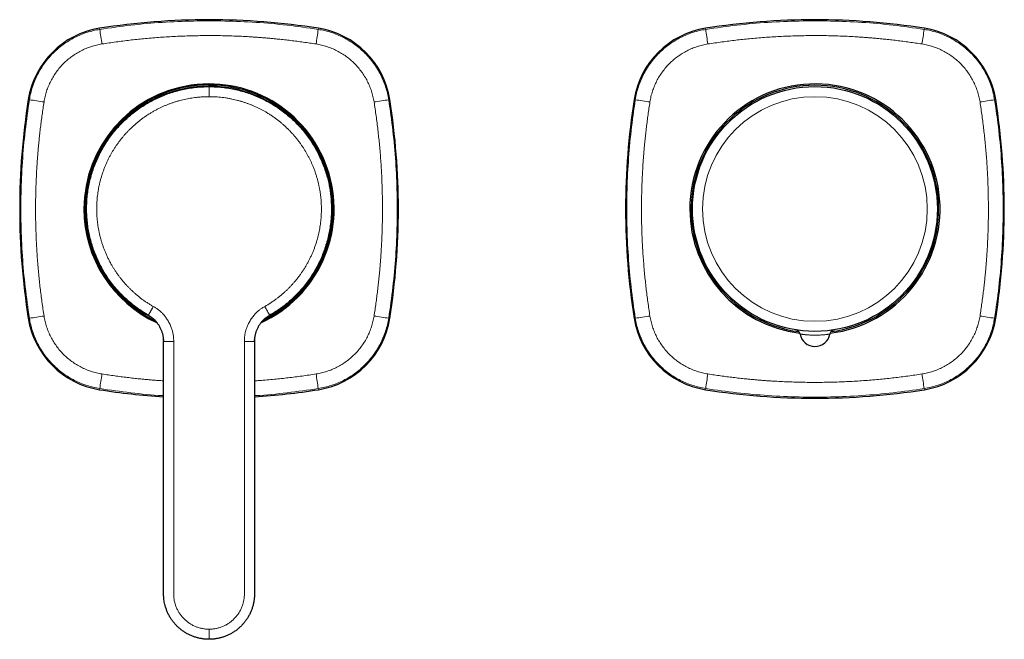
# Model space of a CAD drawing. Header units: millimetres. Extents: x 8 to 1170, y 12 to 886.
# Tile 49 of 256: x 368 to 563, y 428 to 551. Entities that reach past the tile are written whole.
import ezdxf

# ---------------------------------------------------------------- set-up
doc = ezdxf.new("R2010")
doc.units = ezdxf.units.MM

msp = doc.modelspace()

# ---------------------------------------------------------------- linework, layer by layer
at = {"color": 8, "linetype": 'Continuous', "lineweight": 0}
for p, q in [((384.11, 548.82), (384.08, 549.05)), ((427.37, 548.82), (427.41, 549.05)), ((504.11, 548.82), (504.08, 549.05)), ((547.37, 548.82), (547.41, 549.05)), ((370.16, 534.87), (369.94, 534.91)), ((441.32, 534.87), (441.54, 534.91)), ((490.16, 534.87), (489.94, 534.91)), ((561.32, 534.87), (561.54, 534.91)), ((370.16, 491.61), (369.94, 491.58)), ((417.5, 492.03), (417.38, 491.96)), ((441.32, 491.61), (441.54, 491.58)), ((490.16, 491.61), (489.94, 491.58)), ((561.32, 491.61), (561.54, 491.58)), ((396.74, 487.27), (396.74, 487.43)), ((398.74, 486.97), (396.74, 486.97)), ((414.74, 486.97), (412.74, 486.97)), ((384.11, 477.66), (384.08, 477.44)), ((427.37, 477.66), (427.41, 477.44)), ((504.11, 477.66), (504.08, 477.44)), ((547.37, 477.66), (547.41, 477.44))]:
    msp.add_line(p, q, dxfattribs=at)
at = {"color": 7, "linetype": 'Continuous', "lineweight": 30}
for p, q in [((393.99, 492.03), (394.06, 491.98)), ((396.74, 487.1), (396.74, 486.97))]:
    msp.add_line(p, q, dxfattribs=at)
msp.add_circle((525.74, 513.24), 24.25, dxfattribs=at)
at = {"color": 8, "linetype": 'Continuous', "lineweight": 0}
msp.add_circle((525.74, 513.24), 22.25, dxfattribs=at)
at = {"color": 7, "linetype": 'Continuous', "lineweight": 30}
for centre, radius, start, end in [((405.74, 411.74), 139, 81.0333, 98.9667), ((525.74, 411.74), 139, 81.0333, 98.9667), ((386.73, 532.26), 16.99, 98.9667, 171.0333), ((424.76, 532.26), 16.99, 8.9667, 81.0333), ((506.73, 532.26), 16.99, 98.9667, 171.0333), ((544.76, 532.26), 16.99, 8.9667, 81.0333), ((405.74, 513.24), 24.77, 294.4926, 180), ((405.74, 513.24), 24.58, 295.4152, 112.5353), ((525.74, 513.24), 24.78, 276.9659, 180), ((525.74, 513.24), 24.5, 90, 262.5353), ((525.74, 513.24), 24.5, 277.471, 90), ((507.24, 513.24), 139, 171.0333, 188.9667), ((405.74, 513.24), 24.58, 112.5353, 244.5796), ((304.24, 513.24), 139, 351.0333, 8.9667), ((627.24, 513.24), 139, 171.0333, 188.9667), ((424.24, 513.24), 139, 351.0333, 8.9667), ((405.74, 513.24), 24.77, 180, 245.5039), ((525.74, 513.24), 24.78, 180, 263.0341), ((386.73, 494.23), 16.99, 188.9667, 261.0333), ((424.76, 494.23), 16.99, 278.9667, 351.0333), ((506.73, 494.23), 16.99, 188.9667, 261.0333), ((544.76, 494.23), 16.99, 278.9667, 351.0333), ((521.8, 488.3), 1, 9.8988, 81.0219), ((525.74, 488.99), 3, 189.8988, 350.1012), ((529.68, 488.3), 1, 98.9781, 170.1012), ((405.74, 614.74), 139, 261.0333, 266.2876), ((405.74, 614.74), 139, 273.7125, 278.9667), ((525.74, 614.74), 139, 261.0333, 278.9667)]:
    msp.add_arc(centre, radius, start, end, dxfattribs=at)
at = {"color": 8, "linetype": 'Continuous', "lineweight": 0}
for centre, radius, start, end in [((456.54, 557.97), 73, 187.1972, 189.4954), ((354.94, 557.97), 73, 350.5046, 352.8028), ((576.54, 557.97), 73, 187.1972, 189.4954), ((474.94, 557.97), 73, 350.5046, 352.8028), ((405.74, 513.24), 24.39, 296.7608, 112.5353), ((361.02, 462.44), 73, 80.5046, 82.8028), ((405.74, 513.24), 24.39, 112.5353, 243.2434), ((450.47, 462.44), 73, 97.1972, 99.4954), ((481.02, 462.44), 73, 80.5046, 82.8028), ((570.47, 462.44), 73, 97.1972, 99.4954), ((405.74, 513.24), 24.24, 221.4545, 241.1286), ((361.02, 564.04), 73, 277.1972, 279.4954), ((450.47, 564.04), 73, 260.5046, 262.8028), ((481.02, 564.04), 73, 277.1972, 279.4954), ((570.47, 564.04), 73, 260.5046, 262.8028), ((456.54, 468.52), 73, 170.5046, 172.8028), ((354.94, 468.52), 73, 7.1972, 9.4954), ((576.54, 468.52), 73, 170.5046, 172.8028), ((474.94, 468.52), 73, 7.1972, 9.4954)]:
    msp.add_arc(centre, radius, start, end, dxfattribs=at)
for points, knots in [([(384.11, 548.82), (386.16, 549.12), (390.26, 549.71), (396.44, 550.25), (402.64, 550.53), (408.85, 550.53), (415.05, 550.25), (421.23, 549.71), (425.33, 549.12), (427.37, 548.82)], [0, 0, 0, 0, 0.142862, 0.285719, 0.428573, 0.571427, 0.714281, 0.857138, 1, 1, 1, 1]), ([(504.11, 548.82), (506.16, 549.12), (510.26, 549.71), (516.44, 550.25), (522.64, 550.53), (528.85, 550.53), (535.05, 550.25), (541.23, 549.71), (545.33, 549.12), (547.37, 548.82)], [0, 0, 0, 0, 0.142862, 0.285719, 0.428573, 0.571427, 0.714281, 0.857138, 1, 1, 1, 1]), ([(370.16, 534.87), (370.24, 535.31), (370.4, 536.17), (370.76, 537.44), (371.22, 538.68), (371.77, 539.88), (372.41, 541.03), (373.15, 542.12), (373.96, 543.16), (374.86, 544.13), (375.83, 545.03), (376.86, 545.84), (377.96, 546.57), (379.11, 547.22), (380.31, 547.77), (381.55, 548.23), (382.82, 548.59), (383.68, 548.75), (384.11, 548.82)], [0, 0, 0, 0, 0.062499, 0.124998, 0.187498, 0.249998, 0.312498, 0.374999, 0.437499, 0.5, 0.562501, 0.625001, 0.687502, 0.750002, 0.812502, 0.875002, 0.937501, 1, 1, 1, 1]), ([(427.37, 548.82), (427.81, 548.75), (428.67, 548.59), (429.94, 548.23), (431.18, 547.77), (432.38, 547.22), (433.53, 546.57), (434.62, 545.84), (435.66, 545.03), (436.63, 544.13), (437.53, 543.16), (438.34, 542.12), (439.07, 541.03), (439.72, 539.88), (440.27, 538.68), (440.73, 537.44), (441.09, 536.17), (441.24, 535.31), (441.32, 534.87)], [0, 0, 0, 0, 0.062499, 0.124998, 0.187498, 0.249998, 0.312498, 0.374999, 0.437499, 0.5, 0.562501, 0.625001, 0.687502, 0.750002, 0.812502, 0.875002, 0.937501, 1, 1, 1, 1]), ([(490.16, 534.87), (490.24, 535.31), (490.4, 536.17), (490.76, 537.44), (491.22, 538.68), (491.77, 539.88), (492.41, 541.03), (493.15, 542.12), (493.96, 543.16), (494.86, 544.13), (495.83, 545.03), (496.86, 545.84), (497.96, 546.57), (499.11, 547.22), (500.31, 547.77), (501.55, 548.23), (502.82, 548.59), (503.68, 548.75), (504.11, 548.82)], [0, 0, 0, 0, 0.062499, 0.124998, 0.187498, 0.249998, 0.312498, 0.374999, 0.437499, 0.5, 0.562501, 0.625001, 0.687502, 0.750002, 0.812502, 0.875002, 0.937501, 1, 1, 1, 1]), ([(547.37, 548.82), (547.81, 548.75), (548.67, 548.59), (549.94, 548.23), (551.18, 547.77), (552.38, 547.22), (553.53, 546.57), (554.62, 545.84), (555.66, 545.03), (556.63, 544.13), (557.53, 543.16), (558.34, 542.12), (559.07, 541.03), (559.72, 539.88), (560.27, 538.68), (560.73, 537.44), (561.09, 536.17), (561.24, 535.31), (561.32, 534.87)], [0, 0, 0, 0, 0.0624988, 0.1249982, 0.1874979, 0.2499979, 0.3124982, 0.3749987, 0.4374993, 0.5, 0.5625007, 0.6250013, 0.6875018, 0.7500021, 0.8125021, 0.8750018, 0.9375012, 1, 1, 1, 1]), ([(426.95, 545.93), (426.53, 545.99), (425.68, 546.12), (424.42, 546.3), (423.17, 546.47), (421.93, 546.62), (420.69, 546.77), (419.59, 546.88), (418.63, 546.98), (417.81, 547.06), (416.98, 547.13), (416.15, 547.19), (415.32, 547.26), (414.48, 547.31), (413.42, 547.38), (412.14, 547.45), (410.65, 547.51), (409.16, 547.56), (407.67, 547.59), (406.18, 547.6), (404.69, 547.59), (403.2, 547.57), (401.72, 547.54), (400.23, 547.48), (398.74, 547.42), (397.24, 547.33), (395.75, 547.23), (394.26, 547.11), (392.82, 546.98), (391.42, 546.84), (390.06, 546.68), (388.7, 546.52), (387.32, 546.34), (385.93, 546.14), (385, 546), (384.54, 545.93)], [0, 0, 0, 0, 0.030131, 0.059997, 0.089625, 0.119041, 0.148274, 0.177352, 0.196864, 0.21633, 0.23576, 0.25526, 0.275044, 0.294786, 0.314498, 0.349668, 0.384853, 0.419915, 0.454835, 0.489699, 0.524727, 0.559694, 0.594588, 0.629491, 0.664484, 0.699647, 0.735058, 0.770103, 0.804842, 0.836817, 0.868961, 0.901314, 0.933914, 0.966798, 1, 1, 1, 1]), ([(546.95, 545.93), (546.53, 545.99), (545.68, 546.12), (544.42, 546.3), (543.17, 546.47), (541.93, 546.62), (540.69, 546.77), (539.59, 546.88), (538.63, 546.98), (537.81, 547.06), (536.98, 547.13), (536.15, 547.19), (535.32, 547.26), (534.48, 547.31), (533.42, 547.38), (532.14, 547.45), (530.65, 547.51), (529.16, 547.56), (527.67, 547.59), (526.18, 547.6), (524.69, 547.59), (523.2, 547.57), (521.72, 547.54), (520.23, 547.48), (518.74, 547.42), (517.24, 547.33), (515.75, 547.23), (514.26, 547.11), (512.82, 546.98), (511.42, 546.84), (510.06, 546.68), (508.7, 546.52), (507.32, 546.34), (505.93, 546.14), (505, 546), (504.54, 545.93)], [0, 0, 0, 0, 0.0301307, 0.0599973, 0.0896253, 0.1190414, 0.1482738, 0.1773521, 0.1968643, 0.2163304, 0.2357605, 0.2552597, 0.2750436, 0.2947855, 0.3144983, 0.3496676, 0.3848529, 0.4199146, 0.4548352, 0.4896992, 0.5247269, 0.5596942, 0.5945878, 0.6294905, 0.6644837, 0.6996471, 0.7350583, 0.7701026, 0.8048423, 0.8368174, 0.8689609, 0.9013135, 0.9339136, 0.9667977, 1, 1, 1, 1]), ([(384.54, 545.93), (384.18, 545.86), (383.46, 545.73), (382.41, 545.43), (381.4, 545.06), (380.41, 544.6), (379.47, 544.07), (378.57, 543.47), (377.71, 542.8), (376.92, 542.06), (376.18, 541.26), (375.51, 540.41), (374.91, 539.51), (374.38, 538.57), (373.93, 537.58), (373.55, 536.57), (373.25, 535.52), (373.13, 534.81), (373.06, 534.45)], [0, 0, 0, 0, 0.063071, 0.125807, 0.188309, 0.250676, 0.313004, 0.375385, 0.437907, 0.500655, 0.563228, 0.625579, 0.687793, 0.749958, 0.812164, 0.874507, 0.937086, 1, 1, 1, 1]), ([(438.43, 534.45), (438.36, 534.81), (438.23, 535.52), (437.93, 536.57), (437.56, 537.59), (437.1, 538.58), (436.57, 539.52), (435.97, 540.42), (435.3, 541.27), (434.56, 542.07), (433.76, 542.81), (432.91, 543.48), (432.01, 544.08), (431.07, 544.61), (430.08, 545.06), (429.07, 545.43), (428.02, 545.73), (427.31, 545.86), (426.95, 545.93)], [0, 0, 0, 0, 0.063071, 0.125807, 0.188309, 0.250676, 0.313004, 0.375385, 0.437907, 0.500655, 0.563228, 0.625579, 0.687793, 0.749958, 0.812164, 0.874507, 0.937086, 1, 1, 1, 1]), ([(504.54, 545.93), (504.18, 545.86), (503.46, 545.73), (502.41, 545.43), (501.4, 545.06), (500.41, 544.6), (499.47, 544.07), (498.57, 543.47), (497.71, 542.8), (496.92, 542.06), (496.18, 541.26), (495.51, 540.41), (494.91, 539.51), (494.38, 538.57), (493.93, 537.58), (493.55, 536.57), (493.25, 535.52), (493.13, 534.81), (493.06, 534.45)], [0, 0, 0, 0, 0.063071, 0.125807, 0.188309, 0.250676, 0.313004, 0.375385, 0.437907, 0.500655, 0.563228, 0.625579, 0.687793, 0.749958, 0.812164, 0.874507, 0.937086, 1, 1, 1, 1]), ([(558.43, 534.45), (558.36, 534.81), (558.23, 535.52), (557.93, 536.57), (557.56, 537.59), (557.1, 538.58), (556.57, 539.52), (555.97, 540.42), (555.3, 541.27), (554.56, 542.07), (553.76, 542.81), (552.91, 543.48), (552.01, 544.08), (551.07, 544.61), (550.08, 545.06), (549.07, 545.43), (548.02, 545.73), (547.31, 545.86), (546.95, 545.93)], [0, 0, 0, 0, 0.063071, 0.125807, 0.188309, 0.250676, 0.313004, 0.375385, 0.437907, 0.500655, 0.563228, 0.625579, 0.687793, 0.749958, 0.812164, 0.874507, 0.937086, 1, 1, 1, 1]), ([(405.74, 537.49), (405.74, 537.49), (405.74, 537.49), (405.74, 537.46), (405.74, 537.42), (405.74, 537.36), (405.74, 537.27), (405.74, 537.17), (405.74, 537.05), (405.74, 536.92), (405.74, 536.76), (405.74, 536.6), (405.74, 536.42), (405.74, 536.24), (405.74, 536.05), (405.74, 535.86), (405.74, 535.68), (405.74, 535.55), (405.74, 535.49)], [0, 0, 0, 0, 0.057477, 0.116879, 0.178039, 0.240742, 0.304739, 0.368574, 0.43308, 0.497938, 0.562818, 0.6287, 0.693921, 0.758159, 0.821122, 0.882554, 0.942238, 1, 1, 1, 1]), ([(370.16, 491.61), (369.87, 493.66), (369.28, 497.76), (368.74, 503.94), (368.46, 510.14), (368.46, 516.35), (368.74, 522.55), (369.28, 528.73), (369.87, 532.83), (370.16, 534.87)], [0, 0, 0, 0, 0.142862, 0.285719, 0.428573, 0.571427, 0.714281, 0.857138, 1, 1, 1, 1]), ([(373.06, 534.45), (373, 534.03), (372.87, 533.18), (372.69, 531.92), (372.52, 530.67), (372.36, 529.43), (372.22, 528.19), (372.1, 527.1), (372.01, 526.13), (371.93, 525.31), (371.86, 524.48), (371.79, 523.65), (371.73, 522.82), (371.67, 521.98), (371.61, 520.92), (371.54, 519.64), (371.48, 518.15), (371.43, 516.66), (371.4, 515.17), (371.39, 513.68), (371.39, 512.19), (371.41, 510.7), (371.45, 509.22), (371.5, 507.73), (371.57, 506.24), (371.66, 504.74), (371.76, 503.25), (371.88, 501.76), (372.01, 500.32), (372.15, 498.93), (372.3, 497.56), (372.47, 496.2), (372.65, 494.82), (372.85, 493.43), (372.99, 492.51), (373.06, 492.04)], [0, 0, 0, 0, 0.030131, 0.059997, 0.089625, 0.119041, 0.148274, 0.177352, 0.196864, 0.21633, 0.23576, 0.25526, 0.275044, 0.294786, 0.314498, 0.349668, 0.384853, 0.419916, 0.454836, 0.489699, 0.524727, 0.559695, 0.594589, 0.629492, 0.664485, 0.699648, 0.735059, 0.770103, 0.804842, 0.836817, 0.868961, 0.901314, 0.933914, 0.966798, 1, 1, 1, 1]), ([(394.71, 493.92), (394.52, 494.03), (394.15, 494.25), (393.59, 494.6), (393.05, 494.96), (392.52, 495.34), (392, 495.74), (391.49, 496.15), (391.01, 496.57), (390.55, 496.98), (390.12, 497.4), (389.7, 497.82), (389.29, 498.26), (388.89, 498.71), (388.51, 499.17), (388.13, 499.64), (387.77, 500.12), (387.43, 500.6), (387.09, 501.1), (386.77, 501.61), (386.45, 502.15), (386.12, 502.74), (385.8, 503.37), (385.49, 504.01), (385.22, 504.64), (384.97, 505.26), (384.74, 505.87), (384.54, 506.49), (384.35, 507.12), (384.18, 507.75), (384.03, 508.39), (383.9, 509.01), (383.79, 509.62), (383.7, 510.21), (383.62, 510.8), (383.57, 511.4), (383.52, 512), (383.5, 512.6), (383.49, 513.2), (383.49, 513.79), (383.52, 514.39), (383.56, 514.99), (383.61, 515.59), (383.69, 516.22), (383.79, 516.88), (383.91, 517.58), (384.06, 518.27), (384.23, 518.94), (384.41, 519.58), (384.6, 520.21), (384.82, 520.82), (385.05, 521.44), (385.3, 522.04), (385.57, 522.64), (385.84, 523.21), (386.13, 523.76), (386.42, 524.28), (386.72, 524.8), (387.04, 525.3), (387.37, 525.8), (387.72, 526.29), (388.07, 526.77), (388.45, 527.24), (388.83, 527.71), (389.22, 528.16), (389.63, 528.6), (390.08, 529.05), (390.56, 529.51), (391.08, 529.99), (391.62, 530.44), (392.16, 530.87), (392.7, 531.27), (393.23, 531.65), (393.78, 532.01), (394.34, 532.35), (394.9, 532.68), (395.48, 532.99), (396.05, 533.28), (396.6, 533.54), (397.15, 533.77), (397.71, 534), (398.27, 534.21), (398.84, 534.4), (399.41, 534.58), (399.99, 534.74), (400.57, 534.89), (401.15, 535.02), (401.74, 535.14), (402.33, 535.23), (402.96, 535.32), (403.63, 535.4), (404.33, 535.45), (405.04, 535.49), (405.51, 535.49), (405.74, 535.49)], [0, 0, 0, 0, 0.0111997, 0.0223997, 0.0335999, 0.0448004, 0.0560009, 0.0672014, 0.0784017, 0.0886686, 0.0989354, 0.1092021, 0.1194686, 0.1297351, 0.1400019, 0.1502689, 0.1605362, 0.1708035, 0.181071, 0.1913383, 0.2016055, 0.2137056, 0.2258051, 0.2379041, 0.2500027, 0.2612014, 0.2724003, 0.2835996, 0.2947996, 0.3060001, 0.3172011, 0.3284024, 0.3386704, 0.3489384, 0.3592062, 0.3694737, 0.3797409, 0.3900076, 0.4002742, 0.4105405, 0.4208068, 0.4310732, 0.4413399, 0.4516069, 0.4637075, 0.4758083, 0.487909, 0.5000096, 0.5112098, 0.5224096, 0.5336089, 0.5448078, 0.5560064, 0.5672052, 0.5784043, 0.5886707, 0.5989374, 0.6092046, 0.619472, 0.6297395, 0.6400071, 0.6502745, 0.6605417, 0.6708085, 0.681075, 0.6913411, 0.701607, 0.7137062, 0.7258059, 0.7379059, 0.750006, 0.7612062, 0.7724061, 0.7836059, 0.7948053, 0.8060047, 0.8172042, 0.8284038, 0.8386704, 0.848937, 0.8592037, 0.8694703, 0.8797368, 0.8900032, 0.9002695, 0.9105357, 0.920802, 0.9310684, 0.9413349, 0.9516016, 0.9637015, 0.9758013, 0.9879008, 1, 1, 1, 1]), ([(405.74, 535.49), (405.96, 535.49), (406.4, 535.49), (407.05, 535.46), (407.7, 535.41), (408.35, 535.34), (409, 535.26), (409.65, 535.15), (410.27, 535.03), (410.87, 534.9), (411.45, 534.75), (412.03, 534.59), (412.6, 534.42), (413.17, 534.22), (413.73, 534.02), (414.29, 533.79), (414.84, 533.56), (415.38, 533.3), (415.92, 533.04), (416.45, 532.76), (417, 532.44), (417.57, 532.09), (418.17, 531.71), (418.75, 531.31), (419.3, 530.89), (419.82, 530.48), (420.32, 530.06), (420.81, 529.62), (421.29, 529.17), (421.75, 528.71), (422.2, 528.23), (422.62, 527.75), (423.01, 527.28), (423.38, 526.81), (423.74, 526.33), (424.09, 525.84), (424.42, 525.34), (424.74, 524.84), (425.05, 524.32), (425.34, 523.8), (425.61, 523.27), (425.88, 522.73), (426.13, 522.18), (426.37, 521.6), (426.62, 520.97), (426.85, 520.31), (427.06, 519.63), (427.25, 518.97), (427.41, 518.32), (427.55, 517.68), (427.67, 517.04), (427.77, 516.39), (427.86, 515.74), (427.92, 515.09), (427.97, 514.46), (427.99, 513.84), (428, 513.24), (427.99, 512.64), (427.97, 512.04), (427.93, 511.45), (427.87, 510.85), (427.8, 510.25), (427.71, 509.66), (427.6, 509.07), (427.48, 508.48), (427.35, 507.9), (427.19, 507.29), (427, 506.64), (426.78, 505.97), (426.54, 505.31), (426.28, 504.67), (426.01, 504.05), (425.73, 503.46), (425.44, 502.88), (425.13, 502.31), (424.8, 501.74), (424.45, 501.19), (424.1, 500.66), (423.74, 500.15), (423.38, 499.67), (423.01, 499.2), (422.63, 498.74), (422.23, 498.29), (421.82, 497.86), (421.4, 497.43), (420.97, 497.01), (420.53, 496.61), (420.07, 496.22), (419.61, 495.84), (419.11, 495.45), (418.57, 495.05), (417.98, 494.66), (417.39, 494.28), (416.98, 494.04), (416.78, 493.92)], [0, 0, 0, 0, 0.0111993, 0.0223989, 0.0335987, 0.0447987, 0.0559986, 0.0671985, 0.0783982, 0.0886645, 0.0989307, 0.1091969, 0.1194633, 0.1297298, 0.1399965, 0.1502631, 0.1605298, 0.1707963, 0.1810627, 0.191329, 0.2015951, 0.2136945, 0.225794, 0.2378939, 0.249994, 0.2611941, 0.2723942, 0.2835941, 0.2947936, 0.3059927, 0.317192, 0.3283916, 0.3386584, 0.3489255, 0.3591929, 0.3694605, 0.3797281, 0.3899955, 0.4002626, 0.4105294, 0.4207958, 0.4310618, 0.4413274, 0.4515929, 0.4636916, 0.4757907, 0.4878903, 0.4999904, 0.511191, 0.5223917, 0.5335925, 0.5447932, 0.5559936, 0.5671936, 0.5783934, 0.5886597, 0.598926, 0.6091925, 0.6194592, 0.6297264, 0.6399939, 0.6502617, 0.6605296, 0.6707977, 0.6810656, 0.6913333, 0.7016006, 0.7137006, 0.7258, 0.7378988, 0.7499973, 0.7611961, 0.7723952, 0.7835947, 0.7947947, 0.8059951, 0.8171958, 0.8283965, 0.8386639, 0.8489312, 0.8591982, 0.869465, 0.8797316, 0.8899981, 0.9002647, 0.9105315, 0.9207984, 0.9310654, 0.9413325, 0.9515998, 0.9637002, 0.9758005, 0.9879004, 1, 1, 1, 1]), ([(438.43, 492.04), (438.49, 492.46), (438.62, 493.3), (438.8, 494.56), (438.97, 495.81), (439.12, 497.06), (439.27, 498.29), (439.38, 499.39), (439.48, 500.35), (439.56, 501.18), (439.63, 502.01), (439.69, 502.84), (439.76, 503.67), (439.81, 504.51), (439.88, 505.57), (439.95, 506.84), (440.01, 508.34), (440.06, 509.83), (440.08, 511.32), (440.1, 512.81), (440.09, 514.3), (440.07, 515.78), (440.04, 517.27), (439.98, 518.76), (439.92, 520.25), (439.83, 521.74), (439.73, 523.24), (439.61, 524.73), (439.48, 526.17), (439.34, 527.56), (439.18, 528.92), (439.02, 530.29), (438.84, 531.67), (438.64, 533.06), (438.5, 533.98), (438.43, 534.45)], [0, 0, 0, 0, 0.030131, 0.059997, 0.089625, 0.119041, 0.148274, 0.177352, 0.196864, 0.21633, 0.23576, 0.25526, 0.275044, 0.294786, 0.314498, 0.349668, 0.384853, 0.419915, 0.454835, 0.489699, 0.524727, 0.559694, 0.594588, 0.629491, 0.664484, 0.699647, 0.735058, 0.770103, 0.804842, 0.836817, 0.868961, 0.901314, 0.933914, 0.966798, 1, 1, 1, 1]), ([(441.32, 534.87), (441.62, 532.83), (442.21, 528.73), (442.75, 522.55), (443.03, 516.35), (443.03, 510.14), (442.75, 503.94), (442.21, 497.76), (441.62, 493.66), (441.32, 491.61)], [0, 0, 0, 0, 0.142862, 0.285719, 0.428573, 0.571427, 0.714281, 0.857138, 1, 1, 1, 1]), ([(490.16, 491.61), (489.87, 493.66), (489.28, 497.76), (488.74, 503.94), (488.46, 510.14), (488.46, 516.35), (488.74, 522.55), (489.28, 528.73), (489.87, 532.83), (490.16, 534.87)], [0, 0, 0, 0, 0.142862, 0.285719, 0.428573, 0.571427, 0.714281, 0.857138, 1, 1, 1, 1]), ([(493.06, 534.45), (493, 534.03), (492.87, 533.18), (492.69, 531.92), (492.52, 530.67), (492.36, 529.43), (492.22, 528.19), (492.1, 527.1), (492.01, 526.13), (491.93, 525.31), (491.86, 524.48), (491.79, 523.65), (491.73, 522.82), (491.67, 521.98), (491.61, 520.92), (491.54, 519.64), (491.48, 518.15), (491.43, 516.66), (491.4, 515.17), (491.39, 513.68), (491.39, 512.19), (491.41, 510.7), (491.45, 509.22), (491.5, 507.73), (491.57, 506.24), (491.66, 504.74), (491.76, 503.25), (491.88, 501.76), (492.01, 500.32), (492.15, 498.93), (492.3, 497.56), (492.47, 496.2), (492.65, 494.82), (492.85, 493.43), (492.99, 492.51), (493.06, 492.04)], [0, 0, 0, 0, 0.030131, 0.059997, 0.089625, 0.119041, 0.148274, 0.177352, 0.196864, 0.21633, 0.23576, 0.25526, 0.275044, 0.294786, 0.314498, 0.349668, 0.384853, 0.419916, 0.454836, 0.489699, 0.524727, 0.559695, 0.594589, 0.629492, 0.664485, 0.699648, 0.735059, 0.770103, 0.804842, 0.836817, 0.868961, 0.901314, 0.933914, 0.966798, 1, 1, 1, 1]), ([(558.43, 492.04), (558.49, 492.46), (558.62, 493.3), (558.8, 494.56), (558.97, 495.81), (559.12, 497.06), (559.27, 498.29), (559.38, 499.39), (559.48, 500.35), (559.56, 501.18), (559.63, 502.01), (559.69, 502.84), (559.76, 503.67), (559.81, 504.51), (559.88, 505.57), (559.95, 506.84), (560.01, 508.34), (560.06, 509.83), (560.08, 511.32), (560.1, 512.81), (560.09, 514.3), (560.07, 515.78), (560.04, 517.27), (559.98, 518.76), (559.92, 520.25), (559.83, 521.74), (559.73, 523.24), (559.61, 524.73), (559.48, 526.17), (559.34, 527.56), (559.18, 528.92), (559.02, 530.29), (558.84, 531.67), (558.64, 533.06), (558.5, 533.98), (558.43, 534.45)], [0, 0, 0, 0, 0.030131, 0.059997, 0.089625, 0.119041, 0.148274, 0.177352, 0.196864, 0.21633, 0.23576, 0.25526, 0.275044, 0.294786, 0.314498, 0.349668, 0.384853, 0.419915, 0.454835, 0.489699, 0.524727, 0.559694, 0.594588, 0.629491, 0.664484, 0.699647, 0.735058, 0.770103, 0.804842, 0.836817, 0.868961, 0.901314, 0.933914, 0.966798, 1, 1, 1, 1]), ([(561.32, 534.87), (561.62, 532.83), (562.21, 528.73), (562.75, 522.55), (563.03, 516.35), (563.03, 510.14), (562.75, 503.94), (562.21, 497.76), (561.62, 493.66), (561.32, 491.61)], [0, 0, 0, 0, 0.142862, 0.285719, 0.428573, 0.571427, 0.714281, 0.857138, 1, 1, 1, 1]), ([(394.71, 493.92), (394.68, 493.87), (394.62, 493.76), (394.53, 493.6), (394.44, 493.44), (394.34, 493.28), (394.25, 493.12), (394.17, 492.97), (394.08, 492.82), (394.01, 492.69), (393.94, 492.57), (393.88, 492.46), (393.83, 492.37), (393.79, 492.3), (393.76, 492.25), (393.73, 492.21), (393.72, 492.19), (393.72, 492.18), (393.72, 492.18)], [0, 0, 0, 0, 0.0572844, 0.116497, 0.1774686, 0.2399878, 0.3038028, 0.3686252, 0.4341373, 0.4999996, 0.5658619, 0.631374, 0.6961966, 0.7600116, 0.8225309, 0.8835027, 0.9427154, 1, 1, 1, 1]), ([(398.74, 486.97), (398.74, 487.09), (398.74, 487.31), (398.73, 487.64), (398.7, 487.97), (398.66, 488.29), (398.6, 488.62), (398.52, 488.94), (398.43, 489.26), (398.32, 489.6), (398.19, 489.96), (398.02, 490.34), (397.83, 490.71), (397.63, 491.08), (397.42, 491.41), (397.21, 491.72), (397.01, 491.99), (396.79, 492.26), (396.56, 492.52), (396.31, 492.77), (396.06, 493), (395.81, 493.21), (395.54, 493.41), (395.27, 493.59), (394.99, 493.76), (394.81, 493.87), (394.71, 493.92)], [0, 0, 0, 0, 0.039206, 0.078406, 0.117588, 0.156785, 0.196007, 0.235235, 0.274439, 0.313618, 0.36286, 0.412115, 0.461395, 0.510702, 0.560024, 0.601119, 0.642191, 0.683235, 0.724259, 0.765283, 0.806339, 0.845099, 0.883869, 0.922594, 0.961261, 1, 1, 1, 1]), ([(416.78, 493.92), (416.69, 493.87), (416.52, 493.77), (416.26, 493.62), (416.02, 493.46), (415.78, 493.28), (415.55, 493.1), (415.33, 492.91), (415.11, 492.71), (414.91, 492.5), (414.69, 492.25), (414.45, 491.96), (414.21, 491.63), (413.98, 491.28), (413.77, 490.92), (413.58, 490.57), (413.42, 490.24), (413.29, 489.92), (413.16, 489.6), (413.05, 489.27), (412.96, 488.94), (412.88, 488.61), (412.82, 488.28), (412.78, 487.95), (412.76, 487.63), (412.74, 487.3), (412.74, 487.08), (412.74, 486.97)], [0, 0, 0, 0, 0.035146, 0.07022, 0.105333, 0.140494, 0.175664, 0.210178, 0.244653, 0.279111, 0.313572, 0.362824, 0.412115, 0.461434, 0.510752, 0.560048, 0.601107, 0.642151, 0.683187, 0.724229, 0.7653, 0.806396, 0.845136, 0.883851, 0.922554, 0.961274, 1, 1, 1, 1]), ([(417.77, 492.18), (417.77, 492.18), (417.77, 492.19), (417.75, 492.21), (417.73, 492.25), (417.7, 492.3), (417.66, 492.37), (417.61, 492.46), (417.55, 492.57), (417.48, 492.69), (417.4, 492.82), (417.32, 492.97), (417.23, 493.12), (417.14, 493.28), (417.05, 493.44), (416.96, 493.6), (416.87, 493.76), (416.81, 493.87), (416.78, 493.92)], [0, 0, 0, 0, 0.0572846, 0.1164973, 0.1774691, 0.2399884, 0.3038034, 0.368626, 0.4341381, 0.5000004, 0.5658627, 0.6313748, 0.6961972, 0.7600122, 0.8225314, 0.883503, 0.9427156, 1, 1, 1, 1]), ([(384.11, 477.66), (383.68, 477.74), (382.82, 477.9), (381.55, 478.26), (380.31, 478.72), (379.11, 479.27), (377.96, 479.91), (376.86, 480.65), (375.83, 481.46), (374.86, 482.36), (373.96, 483.33), (373.15, 484.36), (372.41, 485.46), (371.77, 486.61), (371.22, 487.81), (370.76, 489.05), (370.4, 490.32), (370.24, 491.18), (370.16, 491.61)], [0, 0, 0, 0, 0.062499, 0.124998, 0.187498, 0.249998, 0.312498, 0.374999, 0.437499, 0.5, 0.562501, 0.625001, 0.687502, 0.750002, 0.812502, 0.875002, 0.937501, 1, 1, 1, 1]), ([(373.06, 492.04), (373.13, 491.68), (373.26, 490.96), (373.56, 489.91), (373.93, 488.9), (374.38, 487.91), (374.91, 486.97), (375.52, 486.07), (376.19, 485.21), (376.93, 484.42), (377.73, 483.68), (378.58, 483.01), (379.48, 482.41), (380.42, 481.88), (381.4, 481.43), (382.42, 481.05), (383.47, 480.76), (384.18, 480.63), (384.54, 480.56)], [0, 0, 0, 0, 0.063071, 0.125807, 0.188309, 0.250676, 0.313004, 0.375385, 0.437907, 0.500655, 0.563228, 0.625579, 0.687793, 0.749958, 0.812164, 0.874507, 0.937086, 1, 1, 1, 1]), ([(426.95, 480.56), (427.31, 480.63), (428.02, 480.76), (429.07, 481.06), (430.09, 481.43), (431.08, 481.88), (432.02, 482.41), (432.92, 483.02), (433.77, 483.69), (434.57, 484.43), (435.31, 485.23), (435.98, 486.08), (436.58, 486.98), (437.11, 487.92), (437.56, 488.9), (437.93, 489.92), (438.23, 490.97), (438.36, 491.68), (438.43, 492.04)], [0, 0, 0, 0, 0.063071, 0.125807, 0.188309, 0.250676, 0.313004, 0.375385, 0.437907, 0.500655, 0.563228, 0.625579, 0.687793, 0.749958, 0.812164, 0.874507, 0.937086, 1, 1, 1, 1]), ([(441.32, 491.61), (441.24, 491.18), (441.09, 490.32), (440.73, 489.05), (440.27, 487.81), (439.72, 486.61), (439.07, 485.46), (438.34, 484.36), (437.53, 483.33), (436.63, 482.36), (435.66, 481.46), (434.62, 480.65), (433.53, 479.91), (432.38, 479.27), (431.18, 478.72), (429.94, 478.26), (428.67, 477.9), (427.81, 477.74), (427.37, 477.66)], [0, 0, 0, 0, 0.062499, 0.124998, 0.187498, 0.249998, 0.312498, 0.374999, 0.437499, 0.5, 0.562501, 0.625001, 0.687502, 0.750002, 0.812502, 0.875002, 0.937501, 1, 1, 1, 1]), ([(504.11, 477.66), (503.68, 477.74), (502.82, 477.9), (501.55, 478.26), (500.31, 478.72), (499.11, 479.27), (497.96, 479.91), (496.86, 480.65), (495.83, 481.46), (494.86, 482.36), (493.96, 483.33), (493.15, 484.36), (492.41, 485.46), (491.77, 486.61), (491.22, 487.81), (490.76, 489.05), (490.4, 490.32), (490.24, 491.18), (490.16, 491.61)], [0, 0, 0, 0, 0.062499, 0.124998, 0.187498, 0.249998, 0.312498, 0.374999, 0.437499, 0.5, 0.562501, 0.625001, 0.687502, 0.750002, 0.812502, 0.875002, 0.937501, 1, 1, 1, 1]), ([(493.06, 492.04), (493.13, 491.68), (493.26, 490.96), (493.56, 489.91), (493.93, 488.9), (494.38, 487.91), (494.91, 486.97), (495.52, 486.07), (496.19, 485.21), (496.93, 484.42), (497.73, 483.68), (498.58, 483.01), (499.48, 482.41), (500.42, 481.88), (501.4, 481.43), (502.42, 481.05), (503.47, 480.76), (504.18, 480.63), (504.54, 480.56)], [0, 0, 0, 0, 0.063071, 0.125807, 0.188309, 0.250676, 0.313004, 0.375385, 0.437907, 0.500655, 0.563228, 0.625579, 0.687793, 0.749958, 0.812164, 0.874507, 0.937086, 1, 1, 1, 1]), ([(546.95, 480.56), (547.31, 480.63), (548.02, 480.76), (549.07, 481.06), (550.09, 481.43), (551.08, 481.88), (552.02, 482.41), (552.92, 483.02), (553.77, 483.69), (554.57, 484.43), (555.31, 485.23), (555.98, 486.08), (556.58, 486.98), (557.11, 487.92), (557.56, 488.9), (557.93, 489.92), (558.23, 490.97), (558.36, 491.68), (558.43, 492.04)], [0, 0, 0, 0, 0.063071, 0.125807, 0.188309, 0.250676, 0.313004, 0.375385, 0.437907, 0.500655, 0.563228, 0.625579, 0.687793, 0.749958, 0.812164, 0.874507, 0.937086, 1, 1, 1, 1]), ([(561.32, 491.61), (561.24, 491.18), (561.09, 490.32), (560.73, 489.05), (560.27, 487.81), (559.72, 486.61), (559.07, 485.46), (558.34, 484.36), (557.53, 483.33), (556.63, 482.36), (555.66, 481.46), (554.62, 480.65), (553.53, 479.91), (552.38, 479.27), (551.18, 478.72), (549.94, 478.26), (548.67, 477.9), (547.81, 477.74), (547.37, 477.66)], [0, 0, 0, 0, 0.062499, 0.124998, 0.187498, 0.249998, 0.312498, 0.374999, 0.437499, 0.5, 0.562501, 0.625001, 0.687502, 0.750002, 0.812502, 0.875002, 0.937501, 1, 1, 1, 1]), ([(528.7, 488.48), (528.7, 488.48), (528.7, 488.48), (528.69, 488.48), (528.69, 488.47), (528.68, 488.47), (528.66, 488.47), (528.64, 488.47), (528.62, 488.46), (528.6, 488.46), (528.58, 488.46), (528.55, 488.45), (528.51, 488.45), (528.45, 488.44), (528.36, 488.42), (528.25, 488.41), (528.16, 488.4), (528.11, 488.39), (528.06, 488.38), (528.01, 488.38), (527.95, 488.37), (527.89, 488.37), (527.78, 488.35), (527.61, 488.33), (527.35, 488.31), (527.07, 488.29), (526.76, 488.27), (526.45, 488.26), (526.11, 488.25), (525.74, 488.24), (525.38, 488.25), (525.03, 488.26), (524.72, 488.27), (524.44, 488.29), (524.18, 488.31), (524, 488.32), (523.9, 488.33), (523.85, 488.34), (523.81, 488.34), (523.77, 488.35), (523.73, 488.35), (523.7, 488.35), (523.61, 488.36), (523.48, 488.38), (523.33, 488.4), (523.23, 488.41), (523.17, 488.42), (523.13, 488.42), (523.1, 488.43), (523.07, 488.43), (523.04, 488.44), (523.01, 488.44), (522.97, 488.45), (522.94, 488.45), (522.91, 488.46), (522.88, 488.46), (522.86, 488.46), (522.84, 488.47), (522.81, 488.47), (522.79, 488.48), (522.79, 488.48), (522.79, 488.48)], [0, 0, 0, 0, 0.00984, 0.019409, 0.029176, 0.039507, 0.050653, 0.062766, 0.071292, 0.080561, 0.090594, 0.101401, 0.112987, 0.125353, 0.15265, 0.185889, 0.194176, 0.202765, 0.211656, 0.220849, 0.230345, 0.240144, 0.250246, 0.280202, 0.314809, 0.354078, 0.386606, 0.421767, 0.459568, 0.500013, 0.540437, 0.578229, 0.613395, 0.645941, 0.679282, 0.709348, 0.71565, 0.721787, 0.72776, 0.733567, 0.73921, 0.744689, 0.750003, 0.779084, 0.805521, 0.829321, 0.837951, 0.846175, 0.853994, 0.861409, 0.868421, 0.875032, 0.887332, 0.89887, 0.909645, 0.919661, 0.92893, 0.93747, 0.960621, 0.980646, 1, 1, 1, 1]), ([(396.74, 486.97), (396.74, 487.05), (396.74, 487.13), (396.74, 487.21), (396.74, 487.22)], [0, 0, 0, 0, 0.883739, 1, 1, 1, 1]), ([(396.74, 486.97), (396.74, 487.05), (396.74, 487.13), (396.74, 487.21), (396.74, 487.21)], [0, 0, 0, 0, 0.9994739, 1, 1, 1, 1]), ([(405.74, 429.99), (405.74, 429.99), (405.62, 429.99), (405.39, 430), (405.03, 430.03), (404.68, 430.07), (404.33, 430.13), (403.98, 430.21), (403.65, 430.31), (403.32, 430.42), (403.01, 430.54), (402.71, 430.68), (402.41, 430.83), (402.11, 431.01), (401.82, 431.19), (401.53, 431.4), (401.25, 431.62), (400.98, 431.86), (400.73, 432.11), (400.49, 432.36), (400.27, 432.62), (400.07, 432.89), (399.88, 433.17), (399.7, 433.45), (399.54, 433.75), (399.39, 434.05), (399.25, 434.37), (399.13, 434.69), (399.03, 435.01), (398.94, 435.34), (398.86, 435.68), (398.81, 436), (398.77, 436.32), (398.75, 436.64), (398.74, 436.95), (398.74, 437.26), (398.75, 437.58), (398.74, 438.9), (398.75, 445.21), (398.74, 461.57), (398.74, 476.81), (398.74, 486.97)], [0, 0, 0, 0, 0.000002, 0.0058347, 0.0116675, 0.0175007, 0.0233343, 0.0291682, 0.035002, 0.0405021, 0.0460016, 0.0515005, 0.056999, 0.0624977, 0.0683303, 0.0741637, 0.0799977, 0.0858321, 0.0916663, 0.0975002, 0.1030004, 0.1085002, 0.1139998, 0.1194992, 0.1249988, 0.1305987, 0.1361988, 0.1417991, 0.1473994, 0.1529996, 0.1585997, 0.1642002, 0.1693331, 0.174466, 0.1795988, 0.1847326, 0.1898672, 0.1950006, 0.2500004, 0.4999998, 1, 1, 1, 1]), ([(412.74, 486.97), (412.74, 476.81), (412.74, 461.57), (412.74, 446.04), (412.74, 440.39), (412.74, 439.53), (412.74, 438.68), (412.74, 437.83), (412.75, 437.15), (412.74, 436.66), (412.72, 436.35), (412.68, 436.04), (412.63, 435.73), (412.57, 435.42), (412.49, 435.1), (412.38, 434.76), (412.26, 434.42), (412.11, 434.08), (411.95, 433.75), (411.78, 433.44), (411.59, 433.13), (411.38, 432.84), (411.17, 432.56), (410.93, 432.29), (410.69, 432.04), (410.45, 431.8), (410.19, 431.58), (409.93, 431.38), (409.65, 431.18), (409.37, 431), (409.06, 430.82), (408.74, 430.66), (408.42, 430.52), (408.09, 430.39), (407.75, 430.28), (407.41, 430.19), (407.08, 430.12), (406.75, 430.06), (406.41, 430.02), (406.08, 430), (405.86, 429.99), (405.74, 429.99), (405.74, 429.99)], [0, 0, 0, 0, 0.5000002, 0.7499996, 0.7639995, 0.7779994, 0.7919994, 0.8059993, 0.8200011, 0.8251339, 0.8302669, 0.8353996, 0.8405335, 0.8456671, 0.8508007, 0.8568508, 0.8629011, 0.8689512, 0.8750009, 0.8808337, 0.8866663, 0.8924992, 0.8983324, 0.9041659, 0.91, 0.915501, 0.921002, 0.9265026, 0.9320027, 0.937502, 0.9433339, 0.9491656, 0.9549978, 0.9608306, 0.9666641, 0.972498, 0.9779986, 0.9834989, 0.9889987, 0.9944983, 0.9999978, 1, 1, 1, 1]), ([(384.54, 480.56), (384.96, 480.5), (385.8, 480.37), (387.06, 480.19), (388.31, 480.02), (389.56, 479.86), (390.79, 479.72), (391.89, 479.6), (392.85, 479.51), (393.68, 479.43), (394.5, 479.36), (395.34, 479.29), (396.08, 479.24), (396.55, 479.21), (396.74, 479.19)], [0, 0, 0, 0, 0.10444, 0.207965, 0.310662, 0.412625, 0.513951, 0.614743, 0.682377, 0.749851, 0.8172, 0.884789, 0.953364, 1, 1, 1, 1]), ([(414.74, 479.19), (415.08, 479.22), (415.91, 479.27), (417.23, 479.38), (418.67, 479.51), (420.06, 479.65), (421.42, 479.8), (422.79, 479.97), (424.17, 480.15), (425.56, 480.35), (426.48, 480.49), (426.95, 480.56)], [0, 0, 0, 0, 0.08164, 0.203113, 0.32353, 0.434364, 0.545783, 0.657926, 0.770927, 0.884912, 1, 1, 1, 1]), ([(504.54, 480.56), (504.96, 480.5), (505.8, 480.37), (507.06, 480.19), (508.31, 480.02), (509.56, 479.86), (510.79, 479.72), (511.89, 479.6), (512.85, 479.51), (513.68, 479.43), (514.5, 479.36), (515.34, 479.29), (516.17, 479.23), (517.01, 479.17), (518.07, 479.11), (519.34, 479.04), (520.84, 478.98), (522.33, 478.93), (523.82, 478.9), (525.31, 478.89), (526.8, 478.89), (528.28, 478.91), (529.77, 478.95), (531.26, 479), (532.75, 479.07), (534.24, 479.16), (535.74, 479.26), (537.23, 479.38), (538.67, 479.51), (540.06, 479.65), (541.42, 479.8), (542.79, 479.97), (544.17, 480.15), (545.56, 480.35), (546.48, 480.49), (546.95, 480.56)], [0, 0, 0, 0, 0.030131, 0.059997, 0.089625, 0.119041, 0.148274, 0.177352, 0.196864, 0.21633, 0.23576, 0.25526, 0.275044, 0.294786, 0.314498, 0.349668, 0.384853, 0.419915, 0.454835, 0.489699, 0.524727, 0.559694, 0.594588, 0.629491, 0.664484, 0.699647, 0.735058, 0.770103, 0.804842, 0.836817, 0.868961, 0.901314, 0.933914, 0.966798, 1, 1, 1, 1]), ([(396.74, 476.27), (396.64, 476.27), (394.48, 476.37), (390.26, 476.8), (386.16, 477.37), (384.11, 477.66)], [0, 0, 0, 0, 0.0236758, 0.5118304, 1, 1, 1, 1]), ([(427.37, 477.66), (425.33, 477.37), (421.23, 476.8), (417.01, 476.37), (414.84, 476.27), (414.74, 476.27)], [0, 0, 0, 0, 0.4881696, 0.9763242, 1, 1, 1, 1]), ([(547.37, 477.66), (545.33, 477.37), (541.23, 476.78), (535.05, 476.24), (528.85, 475.96), (522.64, 475.96), (516.44, 476.24), (510.26, 476.78), (506.16, 477.37), (504.11, 477.66)], [0, 0, 0, 0, 0.142862, 0.285719, 0.428573, 0.571427, 0.714281, 0.857138, 1, 1, 1, 1]), ([(405.74, 429.99), (405.74, 429.93), (405.74, 429.81), (405.74, 429.62), (405.74, 429.44), (405.74, 429.25), (405.74, 429.07), (405.74, 428.89), (405.74, 428.73), (405.74, 428.58), (405.74, 428.44), (405.74, 428.32), (405.74, 428.21), (405.74, 428.13), (405.74, 428.07), (405.74, 428.02), (405.74, 428), (405.74, 427.99), (405.74, 427.99)], [0, 0, 0, 0, 0.057498, 0.116937, 0.178145, 0.240909, 0.304973, 0.368877, 0.433448, 0.498361, 0.563281, 0.629183, 0.694398, 0.758601, 0.821498, 0.882834, 0.942391, 1, 1, 1, 1])]:
    msp.add_open_spline(points, degree=3, knots=knots, dxfattribs=at)
at = {"color": 7, "linetype": 'Continuous', "lineweight": 30}
for points, knots in [([(393.72, 492.18), (393.34, 492.41), (392.58, 492.86), (391.49, 493.61), (390.44, 494.42), (389.43, 495.29), (388.46, 496.22), (387.55, 497.19), (386.69, 498.22), (385.9, 499.28), (385.17, 500.38), (384.5, 501.52), (383.89, 502.69), (383.35, 503.89), (382.88, 505.12), (382.47, 506.37), (382.13, 507.65), (381.86, 508.94), (381.67, 510.25), (381.54, 511.58), (381.48, 512.92), (381.5, 514.26), (381.59, 515.59), (381.76, 516.91), (381.99, 518.21), (382.3, 519.5), (382.67, 520.76), (383.11, 522), (383.62, 523.21), (384.2, 524.4), (384.83, 525.55), (385.54, 526.67), (386.3, 527.76), (387.12, 528.8), (388.01, 529.8), (388.95, 530.75), (389.94, 531.65), (390.97, 532.49), (392.05, 533.27), (393.16, 533.99), (394.3, 534.64), (395.48, 535.23), (396.69, 535.76), (397.92, 536.21), (399.18, 536.6), (400.46, 536.93), (401.76, 537.18), (403.08, 537.36), (404.41, 537.47), (405.3, 537.49), (405.74, 537.49)], [0, 0, 0, 0, 0.020748, 0.041552, 0.062429, 0.083398, 0.104478, 0.125528, 0.146471, 0.167326, 0.188112, 0.208847, 0.229549, 0.250233, 0.270917, 0.291616, 0.312347, 0.333127, 0.353974, 0.374907, 0.395944, 0.417033, 0.438015, 0.458902, 0.479713, 0.500466, 0.52118, 0.54187, 0.562553, 0.583245, 0.603962, 0.624722, 0.645542, 0.66644, 0.687435, 0.70853, 0.729551, 0.750471, 0.771307, 0.792079, 0.812805, 0.833501, 0.854184, 0.87487, 0.895575, 0.916316, 0.937111, 0.957977, 0.978933, 1, 1, 1, 1]), ([(405.74, 537.49), (406.19, 537.49), (407.08, 537.47), (408.41, 537.36), (409.73, 537.18), (411.03, 536.93), (412.31, 536.6), (413.56, 536.21), (414.8, 535.76), (416.01, 535.23), (417.18, 534.64), (418.33, 533.99), (419.44, 533.27), (420.51, 532.49), (421.55, 531.65), (422.54, 530.75), (423.48, 529.8), (424.36, 528.8), (425.19, 527.76), (425.95, 526.67), (426.65, 525.55), (427.29, 524.4), (427.86, 523.21), (428.37, 522), (428.81, 520.76), (429.17, 519.56), (429.45, 518.39), (429.67, 517.28), (429.83, 516.15), (429.94, 515.02), (429.99, 513.87), (430, 512.73), (429.94, 511.52), (429.82, 510.25), (429.62, 508.94), (429.35, 507.65), (429.01, 506.37), (428.61, 505.12), (428.13, 503.89), (427.59, 502.69), (426.99, 501.52), (426.32, 500.38), (425.59, 499.28), (424.79, 498.22), (423.98, 497.24), (423.16, 496.35), (422.34, 495.55), (421.49, 494.79), (420.6, 494.07), (419.69, 493.39), (418.74, 492.76), (418.09, 492.37), (417.77, 492.18)], [0, 0, 0, 0, 0.021067, 0.042023, 0.062888, 0.083683, 0.104424, 0.125129, 0.145815, 0.166498, 0.187193, 0.207919, 0.228691, 0.249527, 0.270446, 0.291468, 0.312562, 0.333557, 0.354455, 0.375274, 0.396034, 0.416752, 0.437444, 0.458127, 0.478816, 0.49953, 0.517316, 0.535142, 0.55302, 0.570962, 0.58898, 0.607067, 0.625092, 0.646025, 0.666871, 0.687651, 0.708382, 0.729081, 0.749765, 0.770449, 0.79115, 0.811886, 0.832672, 0.853526, 0.874469, 0.892505, 0.910589, 0.928595, 0.946528, 0.964398, 0.982218, 1, 1, 1, 1]), ([(396.74, 487.22), (396.74, 487.28), (396.74, 487.42), (396.72, 487.64), (396.7, 487.88), (396.66, 488.12), (396.6, 488.38), (396.53, 488.64), (396.45, 488.91), (396.34, 489.18), (396.22, 489.46), (396.09, 489.73), (395.94, 490), (395.78, 490.26), (395.61, 490.52), (395.43, 490.76), (395.25, 490.98), (395.06, 491.19), (394.87, 491.38), (394.68, 491.55), (394.48, 491.7), (394.29, 491.84), (394.1, 491.96), (393.91, 492.08), (393.78, 492.15), (393.72, 492.18)], [0, 0, 0, 0, 0.031451, 0.068785, 0.107728, 0.148529, 0.191302, 0.236033, 0.282586, 0.330719, 0.380104, 0.430342, 0.480995, 0.531601, 0.581704, 0.630876, 0.678739, 0.724987, 0.769408, 0.811897, 0.852464, 0.891244, 0.92849, 0.964573, 1, 1, 1, 1]), ([(417.77, 492.18), (417.71, 492.15), (417.58, 492.08), (417.39, 491.96), (417.2, 491.84), (417, 491.7), (416.81, 491.55), (416.62, 491.38), (416.43, 491.19), (416.24, 490.98), (416.05, 490.76), (415.87, 490.52), (415.7, 490.26), (415.55, 490), (415.4, 489.73), (415.26, 489.46), (415.14, 489.18), (415.04, 488.91), (414.95, 488.64), (414.88, 488.38), (414.83, 488.12), (414.79, 487.88), (414.76, 487.64), (414.75, 487.41), (414.74, 487.19), (414.74, 487.05), (414.74, 486.97)], [0, 0, 0, 0, 0.034061, 0.068755, 0.104565, 0.14185, 0.180855, 0.221706, 0.264415, 0.308881, 0.354899, 0.402176, 0.450349, 0.499005, 0.547706, 0.596008, 0.643489, 0.689768, 0.734527, 0.777534, 0.818659, 0.857887, 0.89533, 0.931225, 0.965944, 1, 1, 1, 1]), ([(417.4, 491.97), (417.4, 491.97), (417.44, 491.99), (417.47, 492.01), (417.5, 492.03)], [0, 0, 0, 0, 0.1351126, 1, 1, 1, 1]), ([(521.98, 489.29), (521.98, 489.29), (521.98, 489.29), (521.98, 489.29), (521.98, 489.29)], [0, 0, 0, 0, 0.017255, 1, 1, 1, 1]), ([(522.3, 489.24), (522.29, 489.24), (522.29, 489.24), (522.26, 489.24), (522.22, 489.25), (522.18, 489.25), (522.14, 489.26), (522.1, 489.27), (522.06, 489.27), (522.03, 489.28), (522, 489.28), (521.99, 489.29), (521.98, 489.29)], [0, 0, 0, 0, 0.044748, 0.101711, 0.171138, 0.250334, 0.338927, 0.448411, 0.569544, 0.702338, 0.8468, 1, 1, 1, 1]), ([(522.29, 489.24), (522.29, 489.24), (522.3, 489.24), (522.3, 489.24), (522.3, 489.24)], [0, 0, 0, 0, 0.6684899, 1, 1, 1, 1]), ([(522.78, 488.49), (522.79, 488.49), (522.79, 488.48), (522.8, 488.48), (522.8, 488.47)], [0, 0, 0, 0, 0.544001, 1, 1, 1, 1]), ([(528.69, 488.47), (528.69, 488.48), (528.7, 488.48), (528.7, 488.49), (528.7, 488.49)], [0, 0, 0, 0, 0.438503, 1, 1, 1, 1]), ([(529.5, 489.29), (529.5, 489.29), (529.49, 489.28), (529.46, 489.28), (529.42, 489.27), (529.39, 489.27), (529.34, 489.26), (529.3, 489.25), (529.26, 489.25), (529.22, 489.24), (529.2, 489.24), (529.19, 489.24), (529.19, 489.24)], [0, 0, 0, 0, 0.14605, 0.291564, 0.42498, 0.546458, 0.656128, 0.754097, 0.840455, 0.914555, 0.960965, 1, 1, 1, 1]), ([(529.19, 489.24), (529.19, 489.24), (529.19, 489.24), (529.19, 489.24), (529.19, 489.24)], [0, 0, 0, 0, 0.173611, 1, 1, 1, 1]), ([(529.51, 489.29), (529.51, 489.29), (529.51, 489.29), (529.5, 489.29), (529.5, 489.29)], [0, 0, 0, 0, 0.9353771, 1, 1, 1, 1]), ([(396.74, 487.4), (396.74, 487.39), (396.74, 487.33), (396.74, 487.24), (396.74, 487.17), (396.74, 487.13)], [0, 0, 0, 0, 0.160476, 0.568913, 1, 1, 1, 1]), ([(396.74, 487.22), (396.74, 487.22), (396.74, 487.21), (396.74, 487.2), (396.74, 487.19), (396.74, 487.18), (396.74, 487.17), (396.74, 487.16), (396.74, 487.15), (396.74, 487.14), (396.74, 487.13), (396.74, 487.11), (396.74, 487.1), (396.74, 487.1), (396.74, 487.1)], [0, 0, 0, 0, 0.171609, 0.28758, 0.32859, 0.346377, 0.363294, 0.397346, 0.431535, 0.469445, 0.514334, 0.632011, 0.792922, 1, 1, 1, 1]), ([(405.74, 427.99), (405.52, 428), (405.07, 428.01), (404.4, 428.09), (403.75, 428.21), (403.11, 428.38), (402.48, 428.59), (401.88, 428.86), (401.29, 429.16), (400.73, 429.51), (400.2, 429.89), (399.69, 430.32), (399.21, 430.79), (398.77, 431.29), (398.36, 431.83), (398, 432.4), (397.67, 432.99), (397.4, 433.6), (397.17, 434.24), (397, 434.83), (396.88, 435.39), (396.81, 435.9), (396.76, 436.39), (396.74, 436.87), (396.74, 437.35), (396.74, 437.86), (396.74, 438.52), (396.74, 439.31), (396.74, 440.24), (396.74, 442.5), (396.74, 447.39), (396.74, 462.66), (396.74, 476.29), (396.74, 486.97)], [0, 0, 0, 0, 0.010527, 0.020967, 0.031339, 0.041662, 0.051949, 0.062217, 0.072478, 0.082748, 0.093039, 0.103367, 0.113747, 0.124197, 0.134735, 0.145283, 0.155798, 0.166296, 0.176793, 0.187307, 0.19524, 0.203494, 0.211288, 0.218454, 0.22579, 0.233933, 0.242116, 0.256711, 0.271095, 0.285469, 0.362472, 0.499978, 1, 1, 1, 1]), ([(414.74, 486.97), (414.74, 476.29), (414.74, 464.71), (414.74, 452.24), (414.74, 449.57), (414.74, 446.9), (414.74, 444.23), (414.74, 441.56), (414.74, 439.65), (414.74, 438.5), (414.74, 438.11), (414.74, 437.72), (414.74, 437.34), (414.74, 436.98), (414.74, 436.64), (414.72, 436.31), (414.69, 435.95), (414.64, 435.59), (414.57, 435.24), (414.47, 434.78), (414.32, 434.24), (414.09, 433.6), (413.81, 432.99), (413.49, 432.4), (413.12, 431.83), (412.72, 431.29), (412.27, 430.79), (411.8, 430.32), (411.29, 429.89), (410.75, 429.51), (410.19, 429.16), (409.61, 428.86), (409, 428.59), (408.38, 428.38), (407.74, 428.21), (407.08, 428.09), (406.42, 428.01), (405.97, 428), (405.74, 427.99)], [0, 0, 0, 0, 0.500021, 0.541689, 0.583358, 0.625026, 0.666695, 0.708363, 0.750096, 0.756044, 0.762081, 0.768231, 0.774241, 0.779745, 0.785045, 0.790147, 0.795636, 0.801555, 0.80713, 0.812694, 0.823207, 0.833704, 0.844203, 0.854717, 0.865265, 0.875803, 0.886253, 0.896634, 0.906961, 0.917253, 0.927522, 0.937783, 0.948051, 0.958338, 0.968661, 0.979033, 0.989473, 1, 1, 1, 1]), ([(414.74, 487.2), (414.74, 487.21), (414.74, 487.25), (414.75, 487.32), (414.75, 487.38), (414.75, 487.41)], [0, 0, 0, 0, 0.147989, 0.655406, 1, 1, 1, 1]), ([(414.74, 486.97), (414.74, 487.02), (414.74, 487.09), (414.74, 487.15), (414.74, 487.17)], [0, 0, 0, 0, 0.671177, 1, 1, 1, 1])]:
    msp.add_open_spline(points, degree=3, knots=knots, dxfattribs=at)

doc.saveas('drawing.dxf')
